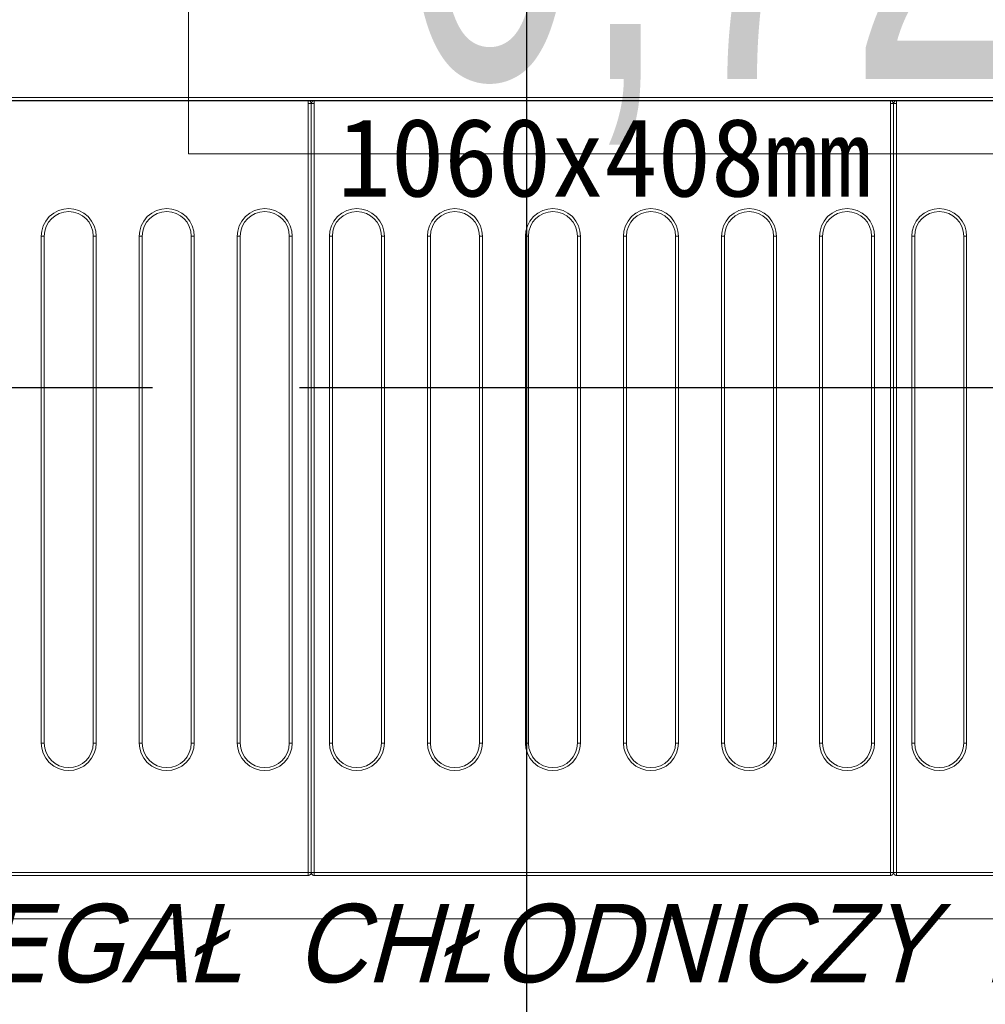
# Model space of a CAD drawing. Header units: centimetres. Extents: x -9388 to 91680, y -1419244 to 50347.
# Tile 37 of 183: x 13915 to 14408, y -710328 to -709826. Entities that reach past the tile are written whole.
import ezdxf
from ezdxf.enums import TextEntityAlignment as Align

# ---------------------------------------------------------------- set-up
doc = ezdxf.new("R2010")
doc.units = ezdxf.units.CM
doc.linetypes.add('PHANTOM', pattern=[2.5, 1.25, -0.25, 0.25, -0.25, 0.25, -0.25])
doc.layers.add('! Strefy Powierzchnie', color=7, linetype='Continuous')
doc.layers.add('Q_kd', color=7, linetype='PHANTOM', lineweight=30, true_color=0x01ff01)
doc.layers.add('Wnętrze - umeblowanie_Nr_pióra__201', color=7, linetype='Continuous', lineweight=5, true_color=0x595959)
for name, color, linetype, lineweight in [('Q_podkład', 8, 'Continuous', 9), ('Q_wys prowadzenia instalacji', 6, 'Continuous', 13), ('Wnętrze - umeblowanie_Nr_pióra__1', 7, 'Continuous', 13), ('Ściany wewnętrzne_Nr_pióra__1', 7, 'Continuous', 13)]:
    doc.layers.add(name, color=color, linetype=linetype, lineweight=lineweight)
doc.layers.add('Q_uwagi', color=7, linetype='Continuous', lineweight=30, true_color=0xff0101, plot=False)
doc.styles.add('GENERATED_STYLE_2', font='arial.ttf')
doc.styles.add('GENERATED_STYLE_5', font='msgothic.ttc')
doc.styles.add('TT', font='ARIALN.TTF', dxfattribs={"height": 200})

# ---------------------------------------------------------------- blocks, each defined once
blk = doc.blocks.new('PAB.01_RZUT PRZYZIEMIA')
at = {"layer": '! Strefy Powierzchnie', "color": 8, "linetype": 'Continuous', "lineweight": 0, "flags": 128}
blk.add_lwpolyline([(43709, -710284.28), (44809, -710284.28), (44809, -708884.28), (43709, -708884.28)], close=True, dxfattribs=at)
at = {"layer": 'Wnętrze - umeblowanie_Nr_pióra__201', "color": 8, "linetype": 'Continuous'}
for p, q in [((44062.54, -709867.28), (43768.54, -709867.28)), ((43776.54, -709865.68), (44748.54, -709865.68)), ((43776.54, -709865.68), (44748.54, -709865.68)), ((43776.54, -709867.18), (44748.54, -709867.18)), ((43776.54, -709867.18), (44748.54, -709867.18)), ((44062.54, -709867.28), (44062.54, -709867.72)), ((44062.54, -709867.28), (44062.54, -709867.72)), ((44065.54, -709867.72), (44065.54, -709867.28)), ((44359.54, -709867.28), (44065.54, -709867.28)), ((44065.54, -709867.72), (44065.54, -709867.28)), ((44359.54, -709867.28), (44359.54, -709867.72)), ((44359.54, -709867.28), (44359.54, -709867.72)), ((44362.54, -709867.72), (44362.54, -709867.28)), ((44756.54, -709867.28), (44362.54, -709867.28)), ((44362.54, -709867.72), (44362.54, -709867.28)), ((44756.54, -709867.28), (44362.54, -709867.28)), ((44062.54, -709867.72), (44062.54, -709868.78)), ((44062.54, -709867.72), (44062.54, -709868.78)), ((44062.54, -710260.78), (44062.54, -709868.78)), ((44064.04, -709868.78), (44062.54, -709868.78)), ((44062.54, -710260.78), (44062.54, -709868.78)), ((44064.04, -709868.78), (44062.54, -709868.78)), ((44064.04, -710260.78), (44064.04, -709868.78)), ((44065.54, -709868.78), (44064.04, -709868.78)), ((44064.04, -710260.78), (44064.04, -709868.78)), ((44065.54, -709868.78), (44064.04, -709868.78)), ((44065.54, -709868.78), (44065.54, -709867.72)), ((44065.54, -709868.78), (44065.54, -709867.72)), ((44065.54, -709868.78), (44065.54, -710260.78)), ((44065.54, -709868.78), (44065.54, -710260.78)), ((44359.54, -709867.72), (44359.54, -709868.78)), ((44359.54, -709867.72), (44359.54, -709868.78)), ((44359.54, -710260.78), (44359.54, -709868.78)), ((44361.04, -709868.78), (44359.54, -709868.78)), ((44359.54, -710260.78), (44359.54, -709868.78)), ((44361.04, -709868.78), (44359.54, -709868.78)), ((44362.54, -709868.78), (44361.04, -709868.78)), ((44361.04, -709868.78), (44361.04, -710260.78)), ((44362.54, -709868.78), (44361.04, -709868.78)), ((44361.04, -709868.78), (44361.04, -710260.78)), ((44362.54, -709868.78), (44362.54, -709867.72)), ((44362.54, -709868.78), (44362.54, -709867.72)), ((44362.54, -709868.78), (44362.54, -710260.78)), ((44362.54, -709868.78), (44362.54, -710260.78)), ((43926.34, -710194.78), (43926.34, -709936.28)), ((43926.34, -709936.28), (43927.84, -709936.28)), ((43926.34, -710194.78), (43926.34, -709936.28)), ((43926.34, -709936.28), (43927.84, -709936.28)), ((43927.84, -710194.78), (43927.84, -709936.28)), ((43927.84, -710194.78), (43927.84, -709936.28)), ((43952.84, -709936.28), (43952.84, -710194.78)), ((43954.34, -709936.28), (43952.84, -709936.28)), ((43952.84, -709936.28), (43952.84, -710194.78)), ((43954.34, -709936.28), (43952.84, -709936.28)), ((43954.34, -709936.28), (43954.34, -710194.78)), ((43954.34, -709936.28), (43954.34, -710194.78)), ((43976.34, -710194.78), (43976.34, -709936.28)), ((43976.34, -709936.28), (43977.84, -709936.28)), ((43976.34, -710194.78), (43976.34, -709936.28)), ((43976.34, -709936.28), (43977.84, -709936.28)), ((43977.84, -710194.78), (43977.84, -709936.28)), ((43977.84, -710194.78), (43977.84, -709936.28)), ((44002.84, -709936.28), (44002.84, -710194.78)), ((44004.34, -709936.28), (44002.84, -709936.28)), ((44002.84, -709936.28), (44002.84, -710194.78)), ((44004.34, -709936.28), (44002.84, -709936.28)), ((44004.34, -709936.28), (44004.34, -710194.78)), ((44004.34, -709936.28), (44004.34, -710194.78)), ((44026.34, -710194.78), (44026.34, -709936.28)), ((44026.34, -709936.28), (44027.84, -709936.28)), ((44026.34, -710194.78), (44026.34, -709936.28)), ((44026.34, -709936.28), (44027.84, -709936.28)), ((44027.84, -710194.78), (44027.84, -709936.28)), ((44027.84, -710194.78), (44027.84, -709936.28)), ((44052.84, -709936.28), (44052.84, -710194.78)), ((44054.34, -709936.28), (44052.84, -709936.28)), ((44052.84, -709936.28), (44052.84, -710194.78)), ((44054.34, -709936.28), (44052.84, -709936.28)), ((44054.34, -709936.28), (44054.34, -710194.78)), ((44054.34, -709936.28), (44054.34, -710194.78)), ((44073.34, -710194.78), (44073.34, -709936.28)), ((44073.34, -709936.28), (44074.84, -709936.28)), ((44073.34, -710194.78), (44073.34, -709936.28)), ((44073.34, -709936.28), (44074.84, -709936.28)), ((44074.84, -710194.78), (44074.84, -709936.28)), ((44074.84, -710194.78), (44074.84, -709936.28)), ((44099.84, -709936.28), (44099.84, -710194.78)), ((44101.34, -709936.28), (44099.84, -709936.28)), ((44099.84, -709936.28), (44099.84, -710194.78)), ((44101.34, -709936.28), (44099.84, -709936.28)), ((44101.34, -709936.28), (44101.34, -710194.78)), ((44101.34, -709936.28), (44101.34, -710194.78)), ((44123.34, -710194.78), (44123.34, -709936.28)), ((44123.34, -709936.28), (44124.84, -709936.28)), ((44123.34, -710194.78), (44123.34, -709936.28)), ((44123.34, -709936.28), (44124.84, -709936.28)), ((44124.84, -710194.78), (44124.84, -709936.28)), ((44124.84, -710194.78), (44124.84, -709936.28)), ((44149.84, -709936.28), (44149.84, -710194.78)), ((44151.34, -709936.28), (44149.84, -709936.28)), ((44149.84, -709936.28), (44149.84, -710194.78)), ((44151.34, -709936.28), (44149.84, -709936.28)), ((44151.34, -709936.28), (44151.34, -710194.78)), ((44151.34, -709936.28), (44151.34, -710194.78)), ((44173.34, -710194.78), (44173.34, -709936.28)), ((44173.34, -709936.28), (44174.84, -709936.28)), ((44173.34, -710194.78), (44173.34, -709936.28)), ((44173.34, -709936.28), (44174.84, -709936.28)), ((44174.84, -710194.78), (44174.84, -709936.28)), ((44174.84, -710194.78), (44174.84, -709936.28)), ((44199.84, -709936.28), (44199.84, -710194.78)), ((44201.34, -709936.28), (44199.84, -709936.28)), ((44199.84, -709936.28), (44199.84, -710194.78)), ((44201.34, -709936.28), (44199.84, -709936.28)), ((44201.34, -709936.28), (44201.34, -710194.78)), ((44201.34, -709936.28), (44201.34, -710194.78)), ((44223.34, -710194.78), (44223.34, -709936.28)), ((44223.34, -709936.28), (44224.84, -709936.28)), ((44223.34, -710194.78), (44223.34, -709936.28)), ((44223.34, -709936.28), (44224.84, -709936.28)), ((44224.84, -710194.78), (44224.84, -709936.28)), ((44224.84, -710194.78), (44224.84, -709936.28)), ((44249.84, -709936.28), (44249.84, -710194.78)), ((44251.34, -709936.28), (44249.84, -709936.28)), ((44249.84, -709936.28), (44249.84, -710194.78)), ((44251.34, -709936.28), (44249.84, -709936.28)), ((44251.34, -709936.28), (44251.34, -710194.78)), ((44251.34, -709936.28), (44251.34, -710194.78)), ((44273.34, -710194.78), (44273.34, -709936.28)), ((44273.34, -709936.28), (44274.84, -709936.28)), ((44273.34, -710194.78), (44273.34, -709936.28)), ((44273.34, -709936.28), (44274.84, -709936.28)), ((44274.84, -710194.78), (44274.84, -709936.28)), ((44274.84, -710194.78), (44274.84, -709936.28)), ((44299.84, -709936.28), (44299.84, -710194.78)), ((44301.34, -709936.28), (44299.84, -709936.28)), ((44299.84, -709936.28), (44299.84, -710194.78)), ((44301.34, -709936.28), (44299.84, -709936.28)), ((44301.34, -709936.28), (44301.34, -710194.78)), ((44301.34, -709936.28), (44301.34, -710194.78)), ((44323.34, -710194.78), (44323.34, -709936.28)), ((44323.34, -709936.28), (44324.84, -709936.28)), ((44323.34, -710194.78), (44323.34, -709936.28)), ((44323.34, -709936.28), (44324.84, -709936.28)), ((44324.84, -710194.78), (44324.84, -709936.28)), ((44324.84, -710194.78), (44324.84, -709936.28)), ((44349.84, -709936.28), (44349.84, -710194.78)), ((44351.34, -709936.28), (44349.84, -709936.28)), ((44349.84, -709936.28), (44349.84, -710194.78)), ((44351.34, -709936.28), (44349.84, -709936.28)), ((44351.34, -709936.28), (44351.34, -710194.78)), ((44351.34, -709936.28), (44351.34, -710194.78)), ((44370.34, -710194.78), (44370.34, -709936.28)), ((44370.34, -709936.28), (44371.84, -709936.28)), ((44370.34, -710194.78), (44370.34, -709936.28)), ((44370.34, -709936.28), (44371.84, -709936.28)), ((44371.84, -710194.78), (44371.84, -709936.28)), ((44371.84, -710194.78), (44371.84, -709936.28)), ((44396.84, -709936.28), (44396.84, -710194.78)), ((44398.34, -709936.28), (44396.84, -709936.28)), ((44396.84, -709936.28), (44396.84, -710194.78)), ((44398.34, -709936.28), (44396.84, -709936.28)), ((44398.34, -709936.28), (44398.34, -710194.78)), ((44398.34, -709936.28), (44398.34, -710194.78)), ((43927.84, -710194.78), (43926.34, -710194.78)), ((43927.84, -710194.78), (43926.34, -710194.78)), ((43954.34, -710194.78), (43952.84, -710194.78)), ((43954.34, -710194.78), (43952.84, -710194.78)), ((43977.84, -710194.78), (43976.34, -710194.78)), ((43977.84, -710194.78), (43976.34, -710194.78)), ((44004.34, -710194.78), (44002.84, -710194.78)), ((44004.34, -710194.78), (44002.84, -710194.78)), ((44027.84, -710194.78), (44026.34, -710194.78)), ((44027.84, -710194.78), (44026.34, -710194.78)), ((44054.34, -710194.78), (44052.84, -710194.78)), ((44054.34, -710194.78), (44052.84, -710194.78)), ((44074.84, -710194.78), (44073.34, -710194.78)), ((44074.84, -710194.78), (44073.34, -710194.78)), ((44101.34, -710194.78), (44099.84, -710194.78)), ((44101.34, -710194.78), (44099.84, -710194.78)), ((44124.84, -710194.78), (44123.34, -710194.78)), ((44124.84, -710194.78), (44123.34, -710194.78)), ((44151.34, -710194.78), (44149.84, -710194.78)), ((44151.34, -710194.78), (44149.84, -710194.78)), ((44174.84, -710194.78), (44173.34, -710194.78)), ((44174.84, -710194.78), (44173.34, -710194.78)), ((44201.34, -710194.78), (44199.84, -710194.78)), ((44201.34, -710194.78), (44199.84, -710194.78)), ((44224.84, -710194.78), (44223.34, -710194.78)), ((44224.84, -710194.78), (44223.34, -710194.78)), ((44251.34, -710194.78), (44249.84, -710194.78)), ((44251.34, -710194.78), (44249.84, -710194.78)), ((44274.84, -710194.78), (44273.34, -710194.78)), ((44274.84, -710194.78), (44273.34, -710194.78)), ((44301.34, -710194.78), (44299.84, -710194.78)), ((44301.34, -710194.78), (44299.84, -710194.78)), ((44324.84, -710194.78), (44323.34, -710194.78)), ((44324.84, -710194.78), (44323.34, -710194.78)), ((44351.34, -710194.78), (44349.84, -710194.78)), ((44351.34, -710194.78), (44349.84, -710194.78)), ((44371.84, -710194.78), (44370.34, -710194.78)), ((44371.84, -710194.78), (44370.34, -710194.78)), ((44398.34, -710194.78), (44396.84, -710194.78)), ((44398.34, -710194.78), (44396.84, -710194.78)), ((43768.54, -710260.78), (44062.54, -710260.78)), ((43768.54, -710260.78), (44062.54, -710260.78)), ((43768.54, -710262.28), (44062.54, -710262.28)), ((43768.54, -710262.28), (44062.54, -710262.28)), ((44062.54, -710260.78), (44064.04, -710260.78)), ((44062.54, -710262.25), (44062.54, -710260.78)), ((44062.54, -710260.78), (44064.04, -710260.78)), ((44062.54, -710262.25), (44062.54, -710260.78)), ((44062.54, -710262.28), (44062.54, -710262.25)), ((44062.54, -710262.28), (44062.54, -710262.25)), ((44064.04, -710260.78), (44065.54, -710260.78)), ((44064.04, -710260.78), (44065.54, -710260.78)), ((44065.54, -710260.78), (44359.54, -710260.78)), ((44065.54, -710260.78), (44065.54, -710262.25)), ((44065.54, -710260.78), (44359.54, -710260.78)), ((44065.54, -710260.78), (44065.54, -710262.25)), ((44065.54, -710262.25), (44065.54, -710262.28)), ((44065.54, -710262.25), (44065.54, -710262.28)), ((44065.54, -710262.28), (44359.54, -710262.28)), ((44065.54, -710262.28), (44359.54, -710262.28)), ((44359.54, -710260.78), (44361.04, -710260.78)), ((44359.54, -710262.25), (44359.54, -710260.78)), ((44359.54, -710260.78), (44361.04, -710260.78)), ((44359.54, -710262.25), (44359.54, -710260.78)), ((44359.54, -710262.28), (44359.54, -710262.25)), ((44359.54, -710262.28), (44359.54, -710262.25)), ((44361.04, -710260.78), (44362.54, -710260.78)), ((44361.04, -710260.78), (44362.54, -710260.78)), ((44362.54, -710260.78), (44756.54, -710260.78)), ((44362.54, -710260.78), (44362.54, -710262.25)), ((44362.54, -710260.78), (44756.54, -710260.78)), ((44362.54, -710260.78), (44362.54, -710262.25)), ((44362.54, -710262.25), (44362.54, -710262.28)), ((44362.54, -710262.25), (44362.54, -710262.28)), ((44362.54, -710262.28), (44756.54, -710262.28)), ((44362.54, -710262.28), (44756.54, -710262.28))]:
    blk.add_line(p, q, dxfattribs=at)
at = {"layer": 'Wnętrze - umeblowanie_Nr_pióra__201', "color": 8, "linetype": 'Continuous', "flags": 128}
for points in [[(43926.34, -709936.28), (43926.57, -709933.73), (43927.32, -709931.13), (43928.62, -709928.62), (43930.44, -709926.38), (43932.68, -709924.56), (43935.18, -709923.26), (43937.79, -709922.51), (43940.34, -709922.28), (43942.88, -709922.51), (43945.49, -709923.26), (43948, -709924.56), (43950.24, -709926.38), (43952.05, -709928.62), (43953.35, -709931.13), (43954.1, -709933.73), (43954.34, -709936.28)], [(43926.34, -709936.28), (43926.57, -709933.73), (43927.32, -709931.13), (43928.62, -709928.62), (43930.44, -709926.38), (43932.68, -709924.56), (43935.18, -709923.26), (43937.79, -709922.51), (43940.34, -709922.28), (43942.88, -709922.51), (43945.49, -709923.26), (43948, -709924.56), (43950.24, -709926.38), (43952.05, -709928.62), (43953.35, -709931.13), (43954.1, -709933.73), (43954.34, -709936.28)], [(43976.34, -709936.28), (43976.57, -709933.73), (43977.32, -709931.13), (43978.62, -709928.62), (43980.44, -709926.38), (43982.68, -709924.56), (43985.18, -709923.26), (43987.79, -709922.51), (43990.34, -709922.28), (43992.88, -709922.51), (43995.49, -709923.26), (43998, -709924.56), (44000.24, -709926.38), (44002.05, -709928.62), (44003.35, -709931.13), (44004.1, -709933.73), (44004.34, -709936.28)], [(43976.34, -709936.28), (43976.57, -709933.73), (43977.32, -709931.13), (43978.62, -709928.62), (43980.44, -709926.38), (43982.68, -709924.56), (43985.18, -709923.26), (43987.79, -709922.51), (43990.34, -709922.28), (43992.88, -709922.51), (43995.49, -709923.26), (43998, -709924.56), (44000.24, -709926.38), (44002.05, -709928.62), (44003.35, -709931.13), (44004.1, -709933.73), (44004.34, -709936.28)], [(44026.34, -709936.28), (44026.57, -709933.73), (44027.32, -709931.13), (44028.62, -709928.62), (44030.44, -709926.38), (44032.68, -709924.56), (44035.18, -709923.26), (44037.79, -709922.51), (44040.34, -709922.28), (44042.88, -709922.51), (44045.49, -709923.26), (44048, -709924.56), (44050.24, -709926.38), (44052.05, -709928.62), (44053.35, -709931.13), (44054.1, -709933.73), (44054.34, -709936.28)], [(44026.34, -709936.28), (44026.57, -709933.73), (44027.32, -709931.13), (44028.62, -709928.62), (44030.44, -709926.38), (44032.68, -709924.56), (44035.18, -709923.26), (44037.79, -709922.51), (44040.34, -709922.28), (44042.88, -709922.51), (44045.49, -709923.26), (44048, -709924.56), (44050.24, -709926.38), (44052.05, -709928.62), (44053.35, -709931.13), (44054.1, -709933.73), (44054.34, -709936.28)], [(44073.34, -709936.28), (44073.57, -709933.73), (44074.32, -709931.13), (44075.62, -709928.62), (44077.44, -709926.38), (44079.68, -709924.56), (44082.18, -709923.26), (44084.79, -709922.51), (44087.34, -709922.28), (44089.88, -709922.51), (44092.49, -709923.26), (44095, -709924.56), (44097.24, -709926.38), (44099.05, -709928.62), (44100.35, -709931.13), (44101.1, -709933.73), (44101.34, -709936.28)], [(44073.34, -709936.28), (44073.57, -709933.73), (44074.32, -709931.13), (44075.62, -709928.62), (44077.44, -709926.38), (44079.68, -709924.56), (44082.18, -709923.26), (44084.79, -709922.51), (44087.34, -709922.28), (44089.88, -709922.51), (44092.49, -709923.26), (44095, -709924.56), (44097.24, -709926.38), (44099.05, -709928.62), (44100.35, -709931.13), (44101.1, -709933.73), (44101.34, -709936.28)], [(44123.34, -709936.28), (44123.57, -709933.73), (44124.32, -709931.13), (44125.62, -709928.62), (44127.44, -709926.38), (44129.68, -709924.56), (44132.18, -709923.26), (44134.79, -709922.51), (44137.34, -709922.28), (44139.88, -709922.51), (44142.49, -709923.26), (44145, -709924.56), (44147.24, -709926.38), (44149.05, -709928.62), (44150.35, -709931.13), (44151.1, -709933.73), (44151.34, -709936.28)], [(44123.34, -709936.28), (44123.57, -709933.73), (44124.32, -709931.13), (44125.62, -709928.62), (44127.44, -709926.38), (44129.68, -709924.56), (44132.18, -709923.26), (44134.79, -709922.51), (44137.34, -709922.28), (44139.88, -709922.51), (44142.49, -709923.26), (44145, -709924.56), (44147.24, -709926.38), (44149.05, -709928.62), (44150.35, -709931.13), (44151.1, -709933.73), (44151.34, -709936.28)], [(44173.34, -709936.28), (44173.57, -709933.73), (44174.32, -709931.13), (44175.62, -709928.62), (44177.44, -709926.38), (44179.68, -709924.56), (44182.18, -709923.26), (44184.79, -709922.51), (44187.34, -709922.28), (44189.88, -709922.51), (44192.49, -709923.26), (44195, -709924.56), (44197.24, -709926.38), (44199.05, -709928.62), (44200.35, -709931.13), (44201.1, -709933.73), (44201.34, -709936.28)], [(44173.34, -709936.28), (44173.57, -709933.73), (44174.32, -709931.13), (44175.62, -709928.62), (44177.44, -709926.38), (44179.68, -709924.56), (44182.18, -709923.26), (44184.79, -709922.51), (44187.34, -709922.28), (44189.88, -709922.51), (44192.49, -709923.26), (44195, -709924.56), (44197.24, -709926.38), (44199.05, -709928.62), (44200.35, -709931.13), (44201.1, -709933.73), (44201.34, -709936.28)], [(44223.34, -709936.28), (44223.57, -709933.73), (44224.32, -709931.13), (44225.62, -709928.62), (44227.44, -709926.38), (44229.68, -709924.56), (44232.18, -709923.26), (44234.79, -709922.51), (44237.34, -709922.28), (44239.88, -709922.51), (44242.49, -709923.26), (44245, -709924.56), (44247.24, -709926.38), (44249.05, -709928.62), (44250.35, -709931.13), (44251.1, -709933.73), (44251.34, -709936.28)], [(44223.34, -709936.28), (44223.57, -709933.73), (44224.32, -709931.13), (44225.62, -709928.62), (44227.44, -709926.38), (44229.68, -709924.56), (44232.18, -709923.26), (44234.79, -709922.51), (44237.34, -709922.28), (44239.88, -709922.51), (44242.49, -709923.26), (44245, -709924.56), (44247.24, -709926.38), (44249.05, -709928.62), (44250.35, -709931.13), (44251.1, -709933.73), (44251.34, -709936.28)], [(44273.34, -709936.28), (44273.57, -709933.73), (44274.32, -709931.13), (44275.62, -709928.62), (44277.44, -709926.38), (44279.68, -709924.56), (44282.18, -709923.26), (44284.79, -709922.51), (44287.34, -709922.28), (44289.88, -709922.51), (44292.49, -709923.26), (44295, -709924.56), (44297.24, -709926.38), (44299.05, -709928.62), (44300.35, -709931.13), (44301.1, -709933.73), (44301.34, -709936.28)], [(44273.34, -709936.28), (44273.57, -709933.73), (44274.32, -709931.13), (44275.62, -709928.62), (44277.44, -709926.38), (44279.68, -709924.56), (44282.18, -709923.26), (44284.79, -709922.51), (44287.34, -709922.28), (44289.88, -709922.51), (44292.49, -709923.26), (44295, -709924.56), (44297.24, -709926.38), (44299.05, -709928.62), (44300.35, -709931.13), (44301.1, -709933.73), (44301.34, -709936.28)], [(44323.34, -709936.28), (44323.57, -709933.73), (44324.32, -709931.13), (44325.62, -709928.62), (44327.44, -709926.38), (44329.68, -709924.56), (44332.18, -709923.26), (44334.79, -709922.51), (44337.34, -709922.28), (44339.88, -709922.51), (44342.49, -709923.26), (44345, -709924.56), (44347.24, -709926.38), (44349.05, -709928.62), (44350.35, -709931.13), (44351.1, -709933.73), (44351.34, -709936.28)], [(44323.34, -709936.28), (44323.57, -709933.73), (44324.32, -709931.13), (44325.62, -709928.62), (44327.44, -709926.38), (44329.68, -709924.56), (44332.18, -709923.26), (44334.79, -709922.51), (44337.34, -709922.28), (44339.88, -709922.51), (44342.49, -709923.26), (44345, -709924.56), (44347.24, -709926.38), (44349.05, -709928.62), (44350.35, -709931.13), (44351.1, -709933.73), (44351.34, -709936.28)], [(44370.34, -709936.28), (44370.57, -709933.73), (44371.32, -709931.13), (44372.62, -709928.62), (44374.44, -709926.38), (44376.68, -709924.56), (44379.18, -709923.26), (44381.79, -709922.51), (44384.34, -709922.28), (44386.88, -709922.51), (44389.49, -709923.26), (44392, -709924.56), (44394.24, -709926.38), (44396.05, -709928.62), (44397.35, -709931.13), (44398.1, -709933.73), (44398.34, -709936.28)], [(44370.34, -709936.28), (44370.57, -709933.73), (44371.32, -709931.13), (44372.62, -709928.62), (44374.44, -709926.38), (44376.68, -709924.56), (44379.18, -709923.26), (44381.79, -709922.51), (44384.34, -709922.28), (44386.88, -709922.51), (44389.49, -709923.26), (44392, -709924.56), (44394.24, -709926.38), (44396.05, -709928.62), (44397.35, -709931.13), (44398.1, -709933.73), (44398.34, -709936.28)], [(43954.34, -710194.78), (43954.1, -710197.33), (43953.35, -710199.93), (43952.05, -710202.44), (43950.24, -710204.68), (43948, -710206.5), (43945.49, -710207.8), (43942.88, -710208.55), (43940.34, -710208.78), (43937.79, -710208.55), (43935.18, -710207.8), (43932.68, -710206.5), (43930.44, -710204.68), (43928.62, -710202.44), (43927.32, -710199.93), (43926.57, -710197.33), (43926.34, -710194.78)], [(43954.34, -710194.78), (43954.1, -710197.33), (43953.35, -710199.93), (43952.05, -710202.44), (43950.24, -710204.68), (43948, -710206.5), (43945.49, -710207.8), (43942.88, -710208.55), (43940.34, -710208.78), (43937.79, -710208.55), (43935.18, -710207.8), (43932.68, -710206.5), (43930.44, -710204.68), (43928.62, -710202.44), (43927.32, -710199.93), (43926.57, -710197.33), (43926.34, -710194.78)], [(44004.34, -710194.78), (44004.1, -710197.33), (44003.35, -710199.93), (44002.05, -710202.44), (44000.24, -710204.68), (43998, -710206.5), (43995.49, -710207.8), (43992.88, -710208.55), (43990.34, -710208.78), (43987.79, -710208.55), (43985.18, -710207.8), (43982.68, -710206.5), (43980.44, -710204.68), (43978.62, -710202.44), (43977.32, -710199.93), (43976.57, -710197.33), (43976.34, -710194.78)], [(44004.34, -710194.78), (44004.1, -710197.33), (44003.35, -710199.93), (44002.05, -710202.44), (44000.24, -710204.68), (43998, -710206.5), (43995.49, -710207.8), (43992.88, -710208.55), (43990.34, -710208.78), (43987.79, -710208.55), (43985.18, -710207.8), (43982.68, -710206.5), (43980.44, -710204.68), (43978.62, -710202.44), (43977.32, -710199.93), (43976.57, -710197.33), (43976.34, -710194.78)], [(44054.34, -710194.78), (44054.1, -710197.33), (44053.35, -710199.93), (44052.05, -710202.44), (44050.24, -710204.68), (44048, -710206.5), (44045.49, -710207.8), (44042.88, -710208.55), (44040.34, -710208.78), (44037.79, -710208.55), (44035.18, -710207.8), (44032.68, -710206.5), (44030.44, -710204.68), (44028.62, -710202.44), (44027.32, -710199.93), (44026.57, -710197.33), (44026.34, -710194.78)], [(44054.34, -710194.78), (44054.1, -710197.33), (44053.35, -710199.93), (44052.05, -710202.44), (44050.24, -710204.68), (44048, -710206.5), (44045.49, -710207.8), (44042.88, -710208.55), (44040.34, -710208.78), (44037.79, -710208.55), (44035.18, -710207.8), (44032.68, -710206.5), (44030.44, -710204.68), (44028.62, -710202.44), (44027.32, -710199.93), (44026.57, -710197.33), (44026.34, -710194.78)], [(44101.34, -710194.78), (44101.1, -710197.33), (44100.35, -710199.93), (44099.05, -710202.44), (44097.24, -710204.68), (44095, -710206.5), (44092.49, -710207.8), (44089.88, -710208.55), (44087.34, -710208.78), (44084.79, -710208.55), (44082.18, -710207.8), (44079.68, -710206.5), (44077.44, -710204.68), (44075.62, -710202.44), (44074.32, -710199.93), (44073.57, -710197.33), (44073.34, -710194.78)], [(44101.34, -710194.78), (44101.1, -710197.33), (44100.35, -710199.93), (44099.05, -710202.44), (44097.24, -710204.68), (44095, -710206.5), (44092.49, -710207.8), (44089.88, -710208.55), (44087.34, -710208.78), (44084.79, -710208.55), (44082.18, -710207.8), (44079.68, -710206.5), (44077.44, -710204.68), (44075.62, -710202.44), (44074.32, -710199.93), (44073.57, -710197.33), (44073.34, -710194.78)], [(44151.34, -710194.78), (44151.1, -710197.33), (44150.35, -710199.93), (44149.05, -710202.44), (44147.24, -710204.68), (44145, -710206.5), (44142.49, -710207.8), (44139.88, -710208.55), (44137.34, -710208.78), (44134.79, -710208.55), (44132.18, -710207.8), (44129.68, -710206.5), (44127.44, -710204.68), (44125.62, -710202.44), (44124.32, -710199.93), (44123.57, -710197.33), (44123.34, -710194.78)], [(44151.34, -710194.78), (44151.1, -710197.33), (44150.35, -710199.93), (44149.05, -710202.44), (44147.24, -710204.68), (44145, -710206.5), (44142.49, -710207.8), (44139.88, -710208.55), (44137.34, -710208.78), (44134.79, -710208.55), (44132.18, -710207.8), (44129.68, -710206.5), (44127.44, -710204.68), (44125.62, -710202.44), (44124.32, -710199.93), (44123.57, -710197.33), (44123.34, -710194.78)], [(44201.34, -710194.78), (44201.1, -710197.33), (44200.35, -710199.93), (44199.05, -710202.44), (44197.24, -710204.68), (44195, -710206.5), (44192.49, -710207.8), (44189.88, -710208.55), (44187.34, -710208.78), (44184.79, -710208.55), (44182.18, -710207.8), (44179.68, -710206.5), (44177.44, -710204.68), (44175.62, -710202.44), (44174.32, -710199.93), (44173.57, -710197.33), (44173.34, -710194.78)], [(44201.34, -710194.78), (44201.1, -710197.33), (44200.35, -710199.93), (44199.05, -710202.44), (44197.24, -710204.68), (44195, -710206.5), (44192.49, -710207.8), (44189.88, -710208.55), (44187.34, -710208.78), (44184.79, -710208.55), (44182.18, -710207.8), (44179.68, -710206.5), (44177.44, -710204.68), (44175.62, -710202.44), (44174.32, -710199.93), (44173.57, -710197.33), (44173.34, -710194.78)], [(44251.34, -710194.78), (44251.1, -710197.33), (44250.35, -710199.93), (44249.05, -710202.44), (44247.24, -710204.68), (44245, -710206.5), (44242.49, -710207.8), (44239.88, -710208.55), (44237.34, -710208.78), (44234.79, -710208.55), (44232.18, -710207.8), (44229.68, -710206.5), (44227.44, -710204.68), (44225.62, -710202.44), (44224.32, -710199.93), (44223.57, -710197.33), (44223.34, -710194.78)], [(44251.34, -710194.78), (44251.1, -710197.33), (44250.35, -710199.93), (44249.05, -710202.44), (44247.24, -710204.68), (44245, -710206.5), (44242.49, -710207.8), (44239.88, -710208.55), (44237.34, -710208.78), (44234.79, -710208.55), (44232.18, -710207.8), (44229.68, -710206.5), (44227.44, -710204.68), (44225.62, -710202.44), (44224.32, -710199.93), (44223.57, -710197.33), (44223.34, -710194.78)], [(44301.34, -710194.78), (44301.1, -710197.33), (44300.35, -710199.93), (44299.05, -710202.44), (44297.24, -710204.68), (44295, -710206.5), (44292.49, -710207.8), (44289.88, -710208.55), (44287.34, -710208.78), (44284.79, -710208.55), (44282.18, -710207.8), (44279.68, -710206.5), (44277.44, -710204.68), (44275.62, -710202.44), (44274.32, -710199.93), (44273.57, -710197.33), (44273.34, -710194.78)], [(44301.34, -710194.78), (44301.1, -710197.33), (44300.35, -710199.93), (44299.05, -710202.44), (44297.24, -710204.68), (44295, -710206.5), (44292.49, -710207.8), (44289.88, -710208.55), (44287.34, -710208.78), (44284.79, -710208.55), (44282.18, -710207.8), (44279.68, -710206.5), (44277.44, -710204.68), (44275.62, -710202.44), (44274.32, -710199.93), (44273.57, -710197.33), (44273.34, -710194.78)], [(44351.34, -710194.78), (44351.1, -710197.33), (44350.35, -710199.93), (44349.05, -710202.44), (44347.24, -710204.68), (44345, -710206.5), (44342.49, -710207.8), (44339.88, -710208.55), (44337.34, -710208.78), (44334.79, -710208.55), (44332.18, -710207.8), (44329.68, -710206.5), (44327.44, -710204.68), (44325.62, -710202.44), (44324.32, -710199.93), (44323.57, -710197.33), (44323.34, -710194.78)], [(44351.34, -710194.78), (44351.1, -710197.33), (44350.35, -710199.93), (44349.05, -710202.44), (44347.24, -710204.68), (44345, -710206.5), (44342.49, -710207.8), (44339.88, -710208.55), (44337.34, -710208.78), (44334.79, -710208.55), (44332.18, -710207.8), (44329.68, -710206.5), (44327.44, -710204.68), (44325.62, -710202.44), (44324.32, -710199.93), (44323.57, -710197.33), (44323.34, -710194.78)], [(44398.34, -710194.78), (44398.1, -710197.33), (44397.35, -710199.93), (44396.05, -710202.44), (44394.24, -710204.68), (44392, -710206.5), (44389.49, -710207.8), (44386.88, -710208.55), (44384.34, -710208.78), (44381.79, -710208.55), (44379.18, -710207.8), (44376.68, -710206.5), (44374.44, -710204.68), (44372.62, -710202.44), (44371.32, -710199.93), (44370.57, -710197.33), (44370.34, -710194.78)], [(44398.34, -710194.78), (44398.1, -710197.33), (44397.35, -710199.93), (44396.05, -710202.44), (44394.24, -710204.68), (44392, -710206.5), (44389.49, -710207.8), (44386.88, -710208.55), (44384.34, -710208.78), (44381.79, -710208.55), (44379.18, -710207.8), (44376.68, -710206.5), (44374.44, -710204.68), (44372.62, -710202.44), (44371.32, -710199.93), (44370.57, -710197.33), (44370.34, -710194.78)], [(44062.54, -710262.25), (44062.84, -710262.21)], [(44062.54, -710262.25), (44062.84, -710262.21)], [(44062.84, -710262.21), (44063.13, -710262.12), (44063.4, -710261.97), (44063.62, -710261.78), (44063.94, -710261.3), (44064.04, -710260.76)], [(44062.84, -710262.21), (44063.13, -710262.12), (44063.4, -710261.97), (44063.62, -710261.78), (44063.94, -710261.3), (44064.04, -710260.76)], [(44064.04, -710260.76), (44064.14, -710261.3), (44064.45, -710261.78), (44064.67, -710261.97), (44064.94, -710262.12), (44065.23, -710262.21)], [(44064.04, -710260.76), (44064.14, -710261.3), (44064.45, -710261.78), (44064.67, -710261.97), (44064.94, -710262.12), (44065.23, -710262.21)], [(44065.23, -710262.21), (44065.54, -710262.25)], [(44065.23, -710262.21), (44065.54, -710262.25)], [(44359.54, -710262.25), (44359.84, -710262.21)], [(44359.54, -710262.25), (44359.84, -710262.21)], [(44359.84, -710262.21), (44360.13, -710262.12), (44360.4, -710261.97), (44360.62, -710261.78), (44360.94, -710261.3), (44361.04, -710260.76)], [(44359.84, -710262.21), (44360.13, -710262.12), (44360.4, -710261.97), (44360.62, -710261.78), (44360.94, -710261.3), (44361.04, -710260.76)], [(44361.04, -710260.76), (44361.14, -710261.3), (44361.45, -710261.78), (44361.67, -710261.97), (44361.94, -710262.12), (44362.23, -710262.21)], [(44361.04, -710260.76), (44361.14, -710261.3), (44361.45, -710261.78), (44361.67, -710261.97), (44361.94, -710262.12), (44362.23, -710262.21)], [(44362.23, -710262.21), (44362.54, -710262.25)], [(44362.23, -710262.21), (44362.54, -710262.25)]]:
    blk.add_lwpolyline(points, dxfattribs=at)
at = {"layer": 'Wnętrze - umeblowanie_Nr_pióra__201', "color": 8, "linetype": 'Continuous'}
for centre, radius, start, end in [((44062.54, -709868.78), 1.5, 360, 90), ((44062.54, -709868.78), 1.5, 360, 90), ((44065.54, -709868.78), 1.5, 90, 180), ((44065.54, -709868.78), 1.5, 90, 180), ((44359.54, -709868.78), 1.5, 360, 90), ((44359.54, -709868.78), 1.5, 360, 90), ((44362.54, -709868.78), 1.5, 90, 180), ((44362.54, -709868.78), 1.5, 90, 180), ((43940.34, -709936.28), 12.5, 360, 180), ((43940.34, -709936.28), 12.5, 360, 180), ((43990.34, -709936.28), 12.5, 360, 180), ((43990.34, -709936.28), 12.5, 360, 180), ((44040.34, -709936.28), 12.5, 360, 180), ((44040.34, -709936.28), 12.5, 360, 180), ((44087.34, -709936.28), 12.5, 360, 180), ((44087.34, -709936.28), 12.5, 360, 180), ((44137.34, -709936.28), 12.5, 360, 180), ((44137.34, -709936.28), 12.5, 360, 180), ((44187.34, -709936.28), 12.5, 360, 180), ((44187.34, -709936.28), 12.5, 360, 180), ((44237.34, -709936.28), 12.5, 360, 180), ((44237.34, -709936.28), 12.5, 360, 180), ((44287.34, -709936.28), 12.5, 360, 180), ((44287.34, -709936.28), 12.5, 360, 180), ((44337.34, -709936.28), 12.5, 360, 180), ((44337.34, -709936.28), 12.5, 360, 180), ((44384.34, -709936.28), 12.5, 360, 180), ((44384.34, -709936.28), 12.5, 360, 180), ((43940.34, -710194.78), 12.5, 180, 360), ((43940.34, -710194.78), 12.5, 180, 360), ((43990.34, -710194.78), 12.5, 180, 360), ((43990.34, -710194.78), 12.5, 180, 360), ((44040.34, -710194.78), 12.5, 180, 360), ((44040.34, -710194.78), 12.5, 180, 360), ((44087.34, -710194.78), 12.5, 180, 360), ((44087.34, -710194.78), 12.5, 180, 360), ((44137.34, -710194.78), 12.5, 180, 360), ((44137.34, -710194.78), 12.5, 180, 360), ((44187.34, -710194.78), 12.5, 180, 360), ((44187.34, -710194.78), 12.5, 180, 360), ((44237.34, -710194.78), 12.5, 180, 360), ((44237.34, -710194.78), 12.5, 180, 360), ((44287.34, -710194.78), 12.5, 180, 360), ((44287.34, -710194.78), 12.5, 180, 360), ((44337.34, -710194.78), 12.5, 180, 360), ((44337.34, -710194.78), 12.5, 180, 360), ((44384.34, -710194.78), 12.5, 180, 360), ((44384.34, -710194.78), 12.5, 180, 360)]:
    blk.add_arc(centre, radius, start, end, dxfattribs=at)
at = {"layer": 'Ściany wewnętrzne_Nr_pióra__1', "color": 8, "linetype": 'Continuous', "flags": 128}
blk.add_lwpolyline([(44809, -710284.28), (43709, -710284.28), (43709, -709669.28), (43609, -709669.28), (43609, -710384.28), (44809, -710384.28)], close=True, dxfattribs=at)
at = {"layer": 'Wnętrze - umeblowanie_Nr_pióra__1', "color": 8, "linetype": 'Continuous', "char_height": 40, "attachment_point": 2, "rotation": 360}
for s, insert, style in [('\\A1;{\\fMS Gothic|b0|i0|c238|p49;1060x408mm}', (44213.52, -709876.14), 'GENERATED_STYLE_2'), ('\\A1;{\\fMS Gothic|b0|i1|c238|p49;REGAŁ CHŁODNICZY MAGAZYNOWY}', (44269.53, -710276.74), 'GENERATED_STYLE_5')]:
    blk.add_mtext(s, dxfattribs=dict(at, insert=insert, style=style))

msp = doc.modelspace()

# ---------------------------------------------------------------- block references
at = {"layer": 'Q_podkład'}
msp.add_blockref('PAB.01_RZUT PRZYZIEMIA', (-30000, 0), dxfattribs=at)

# ---------------------------------------------------------------- next in the draw order: linework, layer by layer
at = {"layer": 'Q_kd', "ltscale": 300}
msp.add_line((15933, -710013.85, 0), (10600.74, -710013.17, 0), dxfattribs=at)
at = {"layer": 'Q_uwagi'}
msp.add_lwpolyline([(14174.01, -709640.31), (15974.01, -709640.31), (15974.01, -711440.31), (14174.01, -711440.31)], close=True, dxfattribs=at)
at = {"layer": 'Q_wys prowadzenia instalacji'}
msp.add_3dface([(14621.51, -709894.43), (14001.51, -709894.43), (14001.51, -709649.43), (14621.51, -709649.43)], dxfattribs=at)

# ---------------------------------------------------------------- next in the draw order: texts
at = {"layer": 'Q_wys prowadzenia instalacji', "style": 'TT', "width": 0.8}
msp.add_text('-0,72m', height=180, dxfattribs=at).set_placement((14311.1, -709766.19, 6.36), align=Align.MIDDLE_CENTER)

doc.saveas('drawing.dxf')
